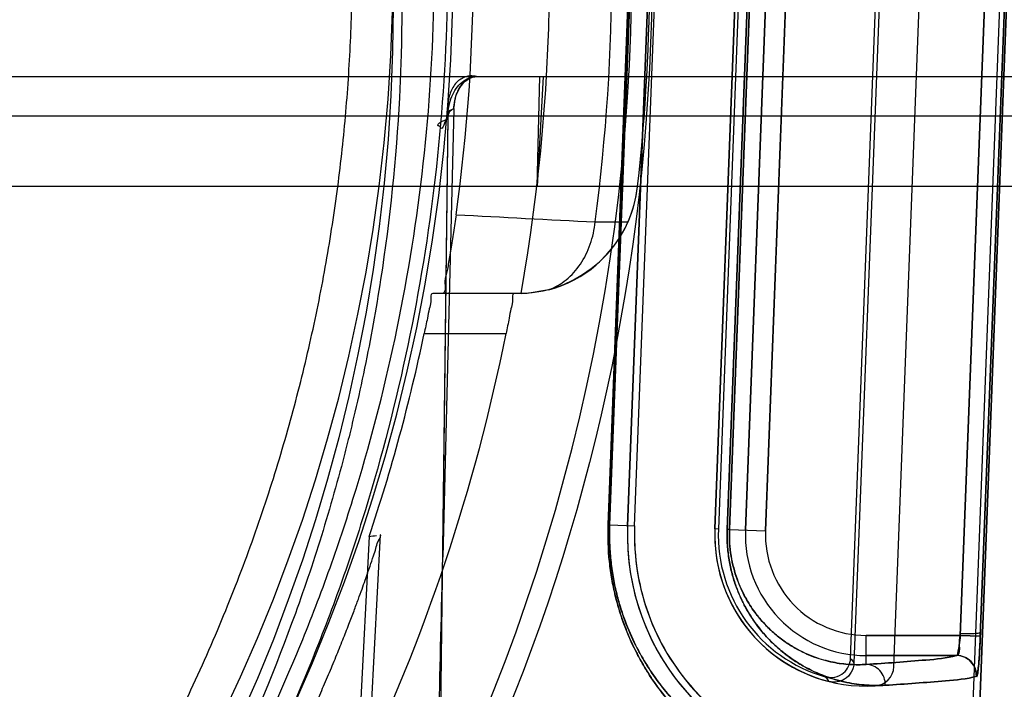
# Model space of a CAD drawing. Header units: millimetres. Extents: x 0 to 297, y 0 to 210.
# Tile 189 of 256: x 56.635 to 56.807, y 159.485 to 159.602. Entities that reach past the tile are written whole.
import ezdxf

# ---------------------------------------------------------------- set-up
doc = ezdxf.new("R2010")
doc.units = ezdxf.units.MM
doc.header["$LTSCALE"] = 16.335
doc.layers.get('0').update_dxf_attribs({"linetype": 'CONTINUOUS'})
for name, color, linetype in [('AXES_REF', 7, 'CONTINUOUS'), ('INTFCLR_1', 7, 'CONTINUOUS'), ('INTFCLR_144815', 7, 'CONTINUOUS'), ('INTFCLR_72935', 7, 'CONTINUOUS')]:
    doc.layers.add(name, color=color, linetype=linetype)

msp = doc.modelspace()

# ---------------------------------------------------------------- linework, layer by layer
at = {"color": 7, "linetype": 'Continuous'}
for radius in [6.787079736, 6.7865, 6.743039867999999]:
    msp.add_circle((57.4637311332, 154.7114782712), radius, dxfattribs=at)
msp.add_arc((57.4637311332, 154.7114782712), 6.72, 278.2771290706, 261.7228709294, dxfattribs=at)
at = {"layer": 'AXES_REF', "color": 9, "linetype": 'Continuous'}
msp.add_circle((57.4637311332, 154.7114782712), 6.191158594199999, dxfattribs=at)
at = {"layer": 'INTFCLR_1', "color": 6, "linetype": 'Continuous'}
for p, q in [((56.8207189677, 159.9814303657), (56.7843875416, 159.0304918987)), ((56.8219516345, 159.9813643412), (56.78562183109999, 159.0304683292)), ((56.7879091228, 159.489368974), (56.7960680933, 159.7029217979)), ((56.7414412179, 159.513930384), (56.747859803, 159.681930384)), ((56.7426755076, 159.5139068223), (56.7490940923, 159.6819068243)), ((56.763083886, 159.6813723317), (56.75666530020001, 159.5133723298))]:
    msp.add_line(p, q, dxfattribs=at)
at = {"layer": 'INTFCLR_1', "color": 9, "linetype": 'Continuous'}
for p, q in [((56.8072446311, 159.6979248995), (56.79947692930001, 159.4948037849)), ((56.810738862, 159.6977912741), (56.8029710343, 159.4946701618)), ((56.738068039, 159.5140734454), (56.7444617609, 159.682074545)), ((56.74470380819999, 159.6820745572), (56.7383140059, 159.5140734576)), ((56.7588238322, 159.5132749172), (56.76522024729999, 159.6812759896)), ((56.76560495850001, 159.68127601), (56.7592144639, 159.5132749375)), ((56.7620037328, 159.5131683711), (56.7684223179, 159.6811683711)), ((56.7655006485, 159.5130347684), (56.77191923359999, 159.6810347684)), ((56.7383140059, 159.5140734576), (56.738068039, 159.5140734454)), ((56.7383140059, 159.5140734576), (56.7426755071, 159.5139068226)), ((56.7592144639, 159.5132749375), (56.7588238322, 159.5132749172)), ((56.7592144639, 159.5132749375), (56.7655006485, 159.5130347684)), ((56.78304840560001, 159.4897461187), (56.78304840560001, 159.4948037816)), ((56.78304840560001, 159.4948037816), (56.7994769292, 159.4948037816)), ((56.79947692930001, 159.4948037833), (56.8029710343, 159.4946701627)), ((56.7988487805, 159.4913043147), (56.78304840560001, 159.4913043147))]:
    msp.add_line(p, q, dxfattribs=at)
msp.add_circle((56.3995354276, 159.6044782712), 0.301, dxfattribs=at)
at = {"layer": 'INTFCLR_1', "color": 6, "linetype": 'Continuous'}
for centre, radius, start, end in [((56.78304840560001, 159.5123643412), 0.0416366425, 177.8120294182, 265.0197515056), ((56.78304840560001, 159.5123643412), 0.0404023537, 177.8120298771, 265.0197518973), ((56.78304840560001, 159.5123643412), 0.0264023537, 177.8120296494, 273.4125651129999), ((56.7844116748, 159.489502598), 0.0035, 273.4125647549, 357.8120301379)]:
    msp.add_arc(centre, radius, start, end, dxfattribs=at)
at = {"layer": 'INTFCLR_1', "color": 9, "linetype": 'Continuous'}
for centre, radius, start, end in [((56.78304840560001, 159.5123643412), 0.0210600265, 177.8120294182, 269.9999999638), ((56.783048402, 159.5123643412), 0.017560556, 177.8120290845, 269.9999999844)]:
    msp.add_arc(centre, radius, start, end, dxfattribs=at)
at = {"layer": 'INTFCLR_1', "color": 7, "linetype": 'Continuous'}
msp.add_arc((56.79884091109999, 159.4878034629), 0.0035010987, 357.8355308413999, 89.8712071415, dxfattribs=at)
at = {"layer": 'INTFCLR_1', "color": 9, "linetype": 'Continuous'}
for points, knots in [([(56.26891386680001, 159.8825879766), (56.2711695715, 159.8836862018), (56.2757251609, 159.8858339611), (56.28496657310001, 159.8899096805), (56.3015020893, 159.8964643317), (56.3210397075, 159.9025267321), (56.3385529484, 159.9065101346), (56.34747135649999, 159.9081753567), (56.35262358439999, 159.9090327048), (56.3655241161, 159.9110049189), (56.3876195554, 159.9130557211), (56.4137271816, 159.9127265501), (56.4306055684, 159.9111792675), (56.4383982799, 159.9102051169), (56.4435874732, 159.9094865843), (56.4576360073, 159.9072574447), (56.4801721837, 159.9021617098), (56.501984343, 159.8948066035), (56.51488745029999, 159.8895217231), (56.5195289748, 159.8875169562), (56.5263988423, 159.8844460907), (56.54085227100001, 159.8774347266), (56.56202665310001, 159.865155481), (56.5817528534, 159.8510070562), (56.5937819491, 159.8410049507), (56.5991781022, 159.8362410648), (56.6027315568, 159.8330283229), (56.6122494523, 159.8241119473), (56.62688057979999, 159.808708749), (56.6443745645, 159.7865105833), (56.6572098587, 159.7667399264), (56.6652579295, 159.7522501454), (56.669614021, 159.7437233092), (56.6759127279, 159.7306508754), (56.6843006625, 159.7102716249), (56.691507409, 159.6866397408), (56.695121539, 159.6707822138), (56.6965946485, 159.663267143), (56.6975272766, 159.6581762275), (56.6998479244, 159.6440260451), (56.70168370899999, 159.6257333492), (56.70213722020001, 159.6073036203), (56.7020108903, 159.5979788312), (56.7018349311, 159.5926154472), (56.7012279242, 159.579327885), (56.69945737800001, 159.5621765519), (56.6961693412, 159.5439880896), (56.69419881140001, 159.5350293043), (56.6929794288, 159.5299435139), (56.6910722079, 159.5224066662), (56.68789549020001, 159.5113124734), (56.6813958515, 159.4922117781), (56.6736168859, 159.4738240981), (56.665741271, 159.4583965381), (56.6609679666, 159.4498160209), (56.6535938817, 159.4372702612), (56.64151707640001, 159.4192350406), (56.6232698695, 159.3968422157), (56.6080717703, 159.3814103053), (56.5973169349, 159.3717137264), (56.5899459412, 159.3653811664), (56.5766099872, 159.3547330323), (56.5563109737, 159.3408041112), (56.5390027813, 159.3312762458), (56.5300599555, 159.3269177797)], [0, 0, 0, 0, 0.0078493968, 0.0157556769, 0.0315973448, 0.06348082, 0.0796255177, 0.0877696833, 0.09186257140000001, 0.09596636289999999, 0.128600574, 0.1611442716, 0.177500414, 0.1816059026, 0.1857145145, 0.1938901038, 0.2261064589, 0.2578609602, 0.2657731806, 0.2697286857, 0.2736790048, 0.2893160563, 0.3199691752, 0.350131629, 0.3651446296, 0.3688979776, 0.3726519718, 0.3801321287, 0.4097003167, 0.4390100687, 0.4684423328, 0.4833358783, 0.4908515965, 0.498396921, 0.52873346, 0.5596898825, 0.5755734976, 0.5795998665, 0.5836492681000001, 0.5917658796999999, 0.6244614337, 0.6410489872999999, 0.6494251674, 0.6536350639, 0.6578378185, 0.6910418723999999, 0.7074624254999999, 0.7156483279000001, 0.7197377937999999, 0.7238248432, 0.7399718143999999, 0.7558251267, 0.7869322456, 0.802323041, 0.8100025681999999, 0.8176490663, 0.8478512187, 0.8777971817, 0.9079026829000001, 0.9155006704, 0.9231007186, 0.93830313, 0.9688745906, 1, 1, 1, 1]), ([(56.781350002, 159.4687123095), (56.7813462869, 159.4686145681), (56.7810011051, 159.4684290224), (56.7799605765, 159.4682591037), (56.7782286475, 159.4682058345), (56.7760273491, 159.4683527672), (56.7737119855, 159.4686616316), (56.7709811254, 159.4692256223), (56.7684563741, 159.4699551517), (56.7662407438, 159.4707480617), (56.7637288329, 159.4717784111), (56.7603481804, 159.4734702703), (56.7560796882, 159.4762206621), (56.7524467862, 159.4792574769), (56.7494842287, 159.4823051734), (56.7471716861, 159.4850857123), (56.74532513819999, 159.487731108), (56.743893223, 159.4901114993), (56.74243484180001, 159.4928284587), (56.7411250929, 159.4958145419), (56.7401645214, 159.4986201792), (56.7396530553, 159.5003655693), (56.7391716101, 159.5022212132), (56.73877083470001, 159.5041447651), (56.7384588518, 159.5061311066), (56.7380750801, 159.5092729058), (56.7379868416, 159.5119398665), (56.7380680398, 159.5140734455)], [0, 0, 0, 0, 0.00415512, 0.0132579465, 0.04812376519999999, 0.0748320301, 0.1077088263, 0.1470290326, 0.1932704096, 0.2191881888, 0.2469717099, 0.3085690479, 0.3794799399, 0.4622323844, 0.50906378, 0.5598962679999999, 0.6156970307, 0.6459197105, 0.6778621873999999, 0.7466490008, 0.7841161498, 0.8037783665, 0.8238994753, 0.8655447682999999, 0.8871774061, 0.9092985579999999, 1, 1, 1, 1]), ([(56.7794338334, 159.4708848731), (56.7794304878, 159.4707895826), (56.779109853, 159.4706004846), (56.7781125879, 159.4704251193), (56.77647465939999, 159.4703611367), (56.7743833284, 159.470489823), (56.7721864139, 159.4707743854), (56.7695937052, 159.4713025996), (56.7671965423, 159.4719908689), (56.7650924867, 159.4727413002), (56.76270614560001, 159.4737183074), (56.7594936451, 159.4753258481), (56.7554369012, 159.4779435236), (56.7519842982, 159.4808367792), (56.7491683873, 159.4837421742), (56.7469696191, 159.4863945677), (56.745214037, 159.488918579), (56.74385256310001, 159.4911902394), (56.7424655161, 159.4937841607), (56.7412200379, 159.4966352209), (56.7401607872, 159.4997419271), (56.7394523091, 159.5023201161), (56.7389815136, 159.5045899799), (56.7386849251, 159.5064871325), (56.7383201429, 159.5094881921), (56.7382365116, 159.5120355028), (56.7383140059, 159.5140734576)], [0, 0, 0, 0, 0.0042537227, 0.0133612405, 0.0481252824, 0.074728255, 0.1074771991, 0.1466529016, 0.1927396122, 0.2185789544, 0.2462853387, 0.3077384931, 0.378532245, 0.4612166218, 0.5080424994, 0.5588951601, 0.6147480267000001, 0.6450112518, 0.6770053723, 0.7459312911, 0.7834881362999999, 0.823370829, 0.8651333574, 0.8868295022, 0.9090170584, 1, 1, 1, 1]), ([(56.7864017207, 159.4861130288), (56.7853271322, 159.4860504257), (56.7830760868, 159.4860618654), (56.7795719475, 159.4865410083), (56.77582146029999, 159.4876092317), (56.7726160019, 159.4890946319), (56.7699884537, 159.4907488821), (56.767915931, 159.4923476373), (56.7662274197, 159.4939554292), (56.7648998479, 159.4954492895), (56.7635265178, 159.4971948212), (56.76225254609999, 159.4991873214), (56.761120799, 159.5014438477), (56.7603209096, 159.5034032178), (56.7596354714, 159.5055907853), (56.7591163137, 159.507991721), (56.7588678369, 159.5101229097), (56.7587956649, 159.5119019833), (56.7588062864, 159.5128140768), (56.7588238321, 159.5132749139)], [0, 0, 0, 0, 0.0741728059, 0.1546391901, 0.2429874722, 0.3419342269, 0.3968766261, 0.456690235, 0.5220016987, 0.5571975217, 0.5943320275, 0.6749731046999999, 0.7195822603, 0.7681603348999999, 0.8206401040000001, 0.8773496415, 0.9371819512, 0.9682218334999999, 1, 1, 1, 1]), ([(56.78304840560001, 159.4897461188), (56.7821254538, 159.4896834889), (56.7801896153, 159.4896767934), (56.7771714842, 159.4900693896), (56.7739351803, 159.4909753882), (56.7711660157, 159.492250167), (56.768893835, 159.4936766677), (56.7670992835, 159.4950597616), (56.7652979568, 159.4967759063), (56.7635336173, 159.4988921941), (56.7621901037, 159.5009991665), (56.7612081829, 159.5029629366), (56.7605138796, 159.5046694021), (56.7599188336, 159.5065758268), (56.7593009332, 159.5094431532), (56.7591555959, 159.5117263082), (56.7592144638, 159.5132749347)], [0, 0, 0, 0, 0.0735932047, 0.1535160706, 0.2413891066, 0.3399767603, 0.3948063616, 0.4545689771, 0.5199102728, 0.5923421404, 0.6732489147, 0.7180521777, 0.7668746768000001, 0.8196513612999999, 0.8767118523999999, 1, 1, 1, 1]), ([(56.78304840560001, 159.4897461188), (56.78653084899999, 159.489950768), (56.791787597, 159.4903792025), (56.797110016, 159.490812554), (56.7988487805, 159.4913043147)], [0, 0, 0, 0, 0.6587678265, 1, 1, 1, 1]), ([(56.7864017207, 159.4861130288), (56.7864306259, 159.4870199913), (56.78577768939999, 159.4889129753), (56.7839290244, 159.4897415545), (56.78304840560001, 159.4897461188)], [0, 0, 0, 0, 0.5074920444, 1, 1, 1, 1]), ([(56.8023397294, 159.4876712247), (56.8005850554, 159.4871792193), (56.7952171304, 159.4867462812), (56.7899144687, 159.4863176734), (56.7864017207, 159.4861130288)], [0, 0, 0, 0, 0.3411963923, 1, 1, 1, 1])]:
    msp.add_open_spline(points, degree=3, knots=knots, dxfattribs=at)
at = {"layer": 'INTFCLR_1', "color": 7, "linetype": 'Continuous'}
for points, knots in [([(56.7994769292, 159.4948037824), (56.799459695, 159.4945784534), (56.7993869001, 159.493696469), (56.7992250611, 159.4924588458), (56.7990769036, 159.4917137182), (56.7988929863, 159.4912248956), (56.7988064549, 159.4912821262)], [0, 0, 0, 0, 0.1868010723, 0.7451097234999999, 0.9142443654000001, 1, 1, 1, 1]), ([(56.7994769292, 159.4948037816), (56.7994328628, 159.4942367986), (56.799167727, 159.4932775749), (56.7994626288, 159.4913897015), (56.7988487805, 159.4913043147)], [0, 0, 0, 0, 0.4785158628, 1, 1, 1, 1]), ([(56.8022970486, 159.4876268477), (56.80242818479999, 159.4874549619), (56.8025893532, 159.4889275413), (56.8027118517, 159.4897862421), (56.8028648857, 159.4922321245), (56.8029371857, 159.4937850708), (56.8029710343, 159.4946701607)], [0, 0, 0, 0, 0.09135910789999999, 0.3072878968, 0.6257122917, 1, 1, 1, 1]), ([(56.8029710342, 159.4946701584), (56.80294627, 159.494022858), (56.8028926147, 159.4927778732), (56.8027866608, 159.4910336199), (56.8026751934, 159.4893375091), (56.8024998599, 159.4882521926), (56.8023397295, 159.4876712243)], [0, 0, 0, 0, 0.2761379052, 0.5311304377, 0.7451301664, 1, 1, 1, 1]), ([(56.8022970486, 159.4876268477), (56.8023263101, 159.4883123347), (56.8020090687, 159.4895373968), (56.8006952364, 159.4909159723), (56.7994878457, 159.4912855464), (56.7988064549, 159.4912821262)], [0, 0, 0, 0, 0.3689261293, 0.6336074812, 1, 1, 1, 1])]:
    msp.add_open_spline(points, degree=3, knots=knots, dxfattribs=at)
at = {"layer": 'INTFCLR_144815', "color": 9, "linetype": 'Continuous'}
for p, q in [((55.9588002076, 159.5922982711), (56.8402706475, 159.5922982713)), ((55.96579914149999, 159.585420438), (56.8332717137, 159.5854204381)), ((56.7101173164, 159.5854204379), (56.7052546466, 159.1914782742)), ((56.7092184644, 159.5084578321), (56.7101672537, 159.5853227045)), ((56.7431893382, 159.5730767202), (56.7431944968, 159.5731229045)), ((56.73577845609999, 159.5669394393), (56.7415487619, 159.5669655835)), ((56.7239541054, 159.5544634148), (56.7074688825, 159.5544634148)), ((56.7059653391, 159.5474634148), (56.7202542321, 159.5474634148)), ((56.6982751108, 159.5123685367), (56.69673619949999, 159.482322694))]:
    msp.add_line(p, q, dxfattribs=at)
at = {"layer": 'INTFCLR_144815', "color": 6, "linetype": 'Continuous'}
for p, q in [((56.7256737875, 159.5731339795), (56.7261470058, 159.5922982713)), ((56.7267325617, 159.5922982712), (56.7256737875, 159.5731339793)), ((56.7111504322, 159.5866982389), (56.7092184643, 159.5084578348)), ((56.7111504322, 159.5866982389), (56.7111617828, 159.5869695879)), ((56.8607647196, 159.5731339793), (55.9383061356, 159.5731339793)), ((56.7277246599, 159.5551005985), (56.7239541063, 159.5544634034)), ((56.69636738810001, 159.5120399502), (56.6941951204, 159.4695835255))]:
    msp.add_line(p, q, dxfattribs=at)
at = {"layer": 'INTFCLR_144815', "color": 7, "linetype": 'Continuous'}
msp.add_line((56.7101672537, 159.5853227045), (56.7089008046, 159.5853611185), dxfattribs=at)
at = {"layer": 'INTFCLR_144815', "color": 9, "linetype": 'Continuous'}
msp.add_circle((56.3995354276, 159.6114782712), 0.3461683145, dxfattribs=at)
at = {"layer": 'INTFCLR_144815', "color": 6, "linetype": 'Continuous'}
for centre, radius, start, end in [((56.3995354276, 159.6114782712), 0.3283354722, 350.0000000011, 9.9999999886), ((56.3995354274, 159.6114782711), 0.3150000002, 352.1026397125, 7.897360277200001), ((56.3995354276, 159.6114782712), 0.3457928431, 353.6277518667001, 6.372248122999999), ((56.3995354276, 159.6114782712), 0.3115, 180.0510065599, 359.9489934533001), ((56.3995354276, 159.6114782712), 0.301, 180, 359.9999999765), ((56.7223299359, 159.5754498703), 0.0209938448, 271.5088958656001, 353.6351355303), ((56.7222771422, 159.5754152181), 0.0210425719, 336.324625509, 353.619179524), ((56.7223158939, 159.575387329), 0.0209956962, 284.9287043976, 336.3518619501), ((56.3995354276, 159.6114782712), 0.3270450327, 334.2866429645, 348.7122120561), ((56.39953543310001, 159.6114782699), 0.3130450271, 341.4792173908, 348.200302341), ((56.6535215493, 159.7657072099), 0.2572603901, 279.5872170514, 279.8744144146)]:
    msp.add_arc(centre, radius, start, end, dxfattribs=at)
at = {"layer": 'INTFCLR_144815', "color": 9, "linetype": 'Continuous'}
for centre, radius, start, end in [((56.3995354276, 159.6114782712), 0.3391800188, 352.4544928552, 7.5455071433), ((56.3995354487, 159.6114172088), 0.3426683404, 179.9897900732, 0.0102098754), ((56.9906062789, 164.708071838), 5.1474441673, 266.8923007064, 267.1623723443)]:
    msp.add_arc(centre, radius, start, end, dxfattribs=at)
at = {"layer": 'INTFCLR_144815', "color": 6, "linetype": 'Continuous'}
for points, knots in [([(56.3995354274, 159.3158319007), (56.4018830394, 159.3158319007), (56.4065797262, 159.3158884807), (56.4136236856, 159.3161432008), (56.4206670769, 159.3165681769), (56.4277095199, 159.317164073), (56.43475054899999, 159.3179318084), (56.4417896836, 159.3188725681), (56.44882617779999, 159.3199877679), (56.4558593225, 159.3212790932), (56.46288800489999, 159.3227484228), (56.4699111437, 159.3243979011), (56.4769271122, 159.3262298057), (56.4839343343, 159.3282466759), (56.4909305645, 159.3304511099), (56.497913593, 159.3328459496), (56.5048804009, 159.3354339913), (56.51182797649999, 159.3382182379), (56.5187523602, 159.3412015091), (56.5256495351, 159.3443867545), (56.5325144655, 159.3477765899), (56.5393419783, 159.3513736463), (56.54612590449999, 159.3551800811), (56.55285962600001, 159.3591977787), (56.5595356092, 159.3634279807), (56.5661456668, 159.3678713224), (56.5726807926, 159.3725275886), (56.5791311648, 159.3773955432), (56.5854862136, 159.3824727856), (56.5917346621, 159.3877555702), (56.5978646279, 159.3932386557), (56.6038637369, 159.3989151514), (56.6097192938, 159.4047764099), (56.6154185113, 159.4108119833), (56.6209488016, 159.4170096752), (56.6262980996, 159.4233556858), (56.631455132, 159.4298347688), (56.6364097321, 159.4364305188), (56.6411531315, 159.4431257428), (56.64567821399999, 159.4499029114), (56.6499797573, 159.4567447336), (56.65405416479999, 159.4636340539), (56.6578993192, 159.470553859), (56.6615144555, 159.4774872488), (56.6649011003, 159.4844196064), (56.6680630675, 159.4913396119), (56.67100614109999, 159.4982398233), (56.6737369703, 159.5051152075), (56.6762625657, 159.5119625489), (56.6785899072, 159.518779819), (56.6807257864, 159.5255659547), (56.68267664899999, 159.5323205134), (56.6844485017, 159.5390433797), (56.68604687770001, 159.5457345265), (56.6874769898, 159.5523945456), (56.6887437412, 159.5590249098), (56.68985174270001, 159.5656284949), (56.6908051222, 159.5722090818), (56.6916074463, 159.578771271), (56.6922616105, 159.585319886), (56.6927698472, 159.5918600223), (56.6931337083, 159.5983969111), (56.6933540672, 159.6049359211), (56.6934053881, 159.6092970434), (56.6934071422, 159.6114782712)], [0, 0, 0, 0, 0.0152115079, 0.0304312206, 0.0456674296, 0.060928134, 0.076221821, 0.0915561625, 0.1069396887, 0.1223797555, 0.1378850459, 0.1534623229, 0.169120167, 0.1848647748, 0.2007045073, 0.2166448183, 0.2326936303, 0.2488553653, 0.2651371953, 0.2815421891, 0.2980761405, 0.3147407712, 0.3315399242, 0.3484738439, 0.3655424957, 0.3827441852, 0.4000751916, 0.4175297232, 0.4350996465, 0.4527744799, 0.4705409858, 0.4883832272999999, 0.5062825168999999, 0.524217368, 0.5421640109, 0.5600969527, 0.5779894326, 0.5958136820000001, 0.6135422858, 0.6311489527, 0.6486090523, 0.6659016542, 0.6830048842, 0.6998975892, 0.7165613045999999, 0.7329915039, 0.7491899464, 0.7651635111, 0.7809214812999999, 0.7964748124, 0.8118350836, 0.8270148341, 0.8420260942, 0.856879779, 0.8715864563, 0.8861599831, 0.9006149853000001, 0.9149693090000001, 0.9292409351, 0.9434482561, 0.9576092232, 0.9717425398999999, 0.9858665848, 1, 1, 1, 1]), ([(56.7111617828, 159.5869695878), (56.7111919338, 159.5874806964), (56.7113484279, 159.5884820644), (56.7118611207, 159.5898654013), (56.7126205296, 159.591021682), (56.7136955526, 159.5919803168), (56.7146726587, 159.5922982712), (56.7152233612, 159.5922982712)], [0, 0, 0, 0, 0.2105801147, 0.4137255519, 0.6025794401, 0.7735007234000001, 1, 1, 1, 1]), ([(56.7151169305, 159.5922982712), (56.7143331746, 159.5922982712), (56.7128807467, 159.5916024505), (56.7118816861, 159.5900620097), (56.7113241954, 159.58853454), (56.7111825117, 159.5875728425), (56.7111617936, 159.5869696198)], [0, 0, 0, 0, 0.3257620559, 0.6011272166, 0.7491273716, 1, 1, 1, 1]), ([(56.7115479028, 159.5681976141), (56.7114760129, 159.5676793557), (56.71132959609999, 159.5666498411), (56.71110169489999, 159.5651239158), (56.71086984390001, 159.5636392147), (56.71063646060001, 159.5622169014), (56.7104101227, 159.5608686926), (56.71017898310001, 159.5596318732), (56.7099521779, 159.5581455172), (56.7093718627, 159.5567655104), (56.7098001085, 159.5544634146), (56.709087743, 159.5544634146)], [0, 0, 0, 0, 0.1124450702, 0.2234727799, 0.3315876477, 0.4353262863, 0.5334334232, 0.6246781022, 0.70805536, 0.8469059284, 1, 1, 1, 1]), ([(56.7074688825, 159.5544634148), (56.7069801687, 159.5544634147), (56.7072792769, 159.5528956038), (56.706788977, 159.5517145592), (56.7064756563, 159.5497607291), (56.70615359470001, 159.5483645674), (56.7059653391, 159.5474634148)], [0, 0, 0, 0, 0.2047626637, 0.3881374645, 0.6142817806, 1, 1, 1, 1]), ([(56.7216964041, 159.5544634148), (56.7212079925, 159.5544634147), (56.7215192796, 159.5528938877), (56.7210393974, 159.5517124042), (56.720743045, 159.5497592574), (56.7204339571, 159.5483638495), (56.7202542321, 159.5474634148)], [0, 0, 0, 0, 0.2049972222, 0.3884792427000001, 0.6146127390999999, 1, 1, 1, 1]), ([(56.6822171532, 159.4724961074), (56.6826919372, 159.4734617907), (56.6836506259, 159.4754387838), (56.6850784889, 159.4784681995), (56.686508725, 159.4815946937), (56.6879169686, 159.484770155), (56.6892772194, 159.4879364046), (56.6905629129, 159.4910262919), (56.6917431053, 159.4939533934), (56.6927889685, 159.4966264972), (56.69368843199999, 159.4989896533), (56.6944500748, 159.5010404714), (56.6950947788, 159.5028155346), (56.6956424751, 159.5043522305), (56.6961051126, 159.5056779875), (56.6966004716, 159.5071042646), (56.6970434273, 159.5084866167), (56.6976202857, 159.510030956), (56.6976939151, 159.5109582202), (56.69866482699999, 159.5124353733), (56.6982751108, 159.5123685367)], [0, 0, 0, 0, 0.0750273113, 0.1531887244, 0.2334989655, 0.3147342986, 0.3953787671, 0.4737617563, 0.548069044, 0.6154231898, 0.6738902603, 0.724364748, 0.7679464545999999, 0.8055776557, 0.8380579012, 0.8659964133, 0.9102955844, 0.9421025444, 0.9724313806, 1, 1, 1, 1]), ([(56.7048814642, 159.1914782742), (56.7048470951, 159.1918427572), (56.7047886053, 159.1926136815), (56.7047184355, 159.1938344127), (56.7046574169, 159.1951844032), (56.7046032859, 159.1966702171), (56.70455489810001, 159.1982997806), (56.7045115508, 159.200082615), (56.7044728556, 159.2020297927), (56.7044386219, 159.204153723), (56.704408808, 159.2064679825), (56.704383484, 159.2089874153), (56.7043628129, 159.2117282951), (56.7043470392, 159.2147083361), (56.7043364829, 159.2179468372), (56.7043315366, 159.2214650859), (56.7043326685, 159.2252866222), (56.7043404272, 159.2294374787), (56.7043554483, 159.233946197), (56.7043784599, 159.2388439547), (56.7044102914, 159.2441648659), (56.7044518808, 159.2499460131), (56.7045042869, 159.2562278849), (56.7045687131, 159.2630559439), (56.7046465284, 159.2704807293), (56.7047392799, 159.2785574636), (56.70484869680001, 159.2873452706), (56.7049767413, 159.2969100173), (56.7051256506, 159.3073252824), (56.7052979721, 159.3186725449), (56.7054966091, 159.3310420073), (56.7057248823, 159.3445337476), (56.7059866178, 159.359259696), (56.7062862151, 159.3753437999), (56.7066287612, 159.3929237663), (56.70702016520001, 159.4121525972), (56.707467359, 159.4332016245), (56.7079786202, 159.4562664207), (56.7085640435, 159.4815747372), (56.70899034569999, 159.4992195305), (56.7092184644, 159.5084578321)], [0, 0, 0, 0, 0.0034642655, 0.007314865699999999, 0.0115701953, 0.016251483, 0.0213837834, 0.0269968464, 0.0331267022, 0.0398127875, 0.04709737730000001, 0.055027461, 0.0636544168, 0.0730340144, 0.0832268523, 0.09429928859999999, 0.1063259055, 0.1193886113, 0.13357735, 0.148990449, 0.1657347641, 0.1839280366, 0.2036966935, 0.2251798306, 0.2485422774, 0.2739585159, 0.3016119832, 0.331704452, 0.3644742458, 0.4001778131, 0.4390917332, 0.4815369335, 0.5278633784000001, 0.5784598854, 0.6337611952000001, 0.6942476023, 0.7604528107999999, 0.8329852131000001, 0.9125547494, 1, 1, 1, 1])]:
    msp.add_open_spline(points, degree=3, knots=knots, dxfattribs=at)
at = {"layer": 'INTFCLR_144815', "color": 9, "linetype": 'Continuous'}
for points, knots in [([(56.4229773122, 159.3022514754), (56.4327612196, 159.3030018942), (56.4521802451, 159.3054332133), (56.47364969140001, 159.310239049), (56.4876659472, 159.3142639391), (56.4969006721, 159.3171547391), (56.5126705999, 159.3227117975), (56.534379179, 159.3321113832), (56.5590616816, 159.3456101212), (56.57648707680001, 159.35731121), (56.5876147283, 159.3657348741), (56.5949064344, 159.371519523), (56.6072433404, 159.3820084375), (56.6237797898, 159.3981076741), (56.6387972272, 159.415600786), (56.64846779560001, 159.4285228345), (56.6537737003, 159.436133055), (56.661512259, 159.4477828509), (56.67217113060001, 159.4659770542), (56.68217554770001, 159.4872526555), (56.68818241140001, 159.5026740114), (56.6913462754, 159.5117029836), (56.695813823, 159.5254639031), (56.70133001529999, 159.546545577), (56.7060698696, 159.5753463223), (56.70742931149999, 159.594827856), (56.7076518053, 159.6046337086)], [0, 0, 0, 0, 0.0646712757, 0.128756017, 0.144762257, 0.1607751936, 0.1925243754, 0.2549242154, 0.3164399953, 0.3776942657, 0.3930416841, 0.4084179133, 0.439031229, 0.4997315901, 0.5603068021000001, 0.5907642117, 0.6060722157, 0.6214442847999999, 0.6829352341, 0.7448362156, 0.7761705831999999, 0.791975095, 0.8078842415, 0.8715193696, 0.935356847, 1, 1, 1, 1]), ([(56.70995197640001, 159.6047225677), (56.7097253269, 159.5946944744), (56.7083487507, 159.5747743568), (56.7035621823, 159.545323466), (56.6979965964, 159.5237602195), (56.6934896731, 159.5096833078), (56.6902992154, 159.5004506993), (56.6842429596, 159.4846866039), (56.674159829, 159.4629368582), (56.6634152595, 159.4443219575), (56.6556095, 159.4324051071), (56.6502642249, 159.4246235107), (56.6405229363, 159.4114169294), (56.625396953, 159.3935355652), (56.6087320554, 159.3770668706), (56.5962959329, 159.3663380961), (56.5889504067, 159.3604209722), (56.5777450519, 159.3518149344), (56.5602033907, 159.3398532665), (56.5353421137, 159.3260504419), (56.5134714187, 159.3164373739), (56.4975840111, 159.3107531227), (56.4882827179, 159.307798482), (56.4741720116, 159.3036835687), (56.4525547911, 159.2987725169), (56.4329944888, 159.2962817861), (56.4231406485, 159.2955168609)], [0, 0, 0, 0, 0.065112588, 0.129394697, 0.1934385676, 0.2094427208, 0.2253383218, 0.256842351, 0.3190311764, 0.3807412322, 0.3961553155, 0.411501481, 0.442018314, 0.5026504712, 0.5633236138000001, 0.5938905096, 0.609235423, 0.6245466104, 0.6856021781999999, 0.7468424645, 0.8088893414, 0.8404348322, 0.8563390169, 0.8722339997, 0.9358427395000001, 1, 1, 1, 1]), ([(56.7277246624, 159.5551006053), (56.7288108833, 159.5555111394), (56.7309079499, 159.5567499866), (56.7333901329, 159.5595260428), (56.7351095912, 159.5630153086), (56.7356581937, 159.5656111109), (56.73577845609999, 159.5669394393)], [0, 0, 0, 0, 0.2318302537, 0.4763818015, 0.7337212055, 1, 1, 1, 1])]:
    msp.add_open_spline(points, degree=3, knots=knots, dxfattribs=at)
at = {"layer": 'INTFCLR_144815', "color": 7, "linetype": 'Continuous'}
for points, knots in [([(56.7151169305, 159.5922982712), (56.71495758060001, 159.5923377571), (56.7143332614, 159.5924523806), (56.7130353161, 159.5923405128), (56.7114414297, 159.5913000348), (56.710389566, 159.5894074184), (56.7100387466, 159.5873679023), (56.7099881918, 159.5860006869), (56.7101175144, 159.5854204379)], [0, 0, 0, 0, 0.0493660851, 0.1905268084, 0.3796957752, 0.5960817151, 0.8212367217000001, 1, 1, 1, 1]), ([(56.7101177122, 159.585420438), (56.7101250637, 159.5860108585), (56.71024363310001, 159.5871676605), (56.7107266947, 159.5888002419), (56.7114902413, 159.5902279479), (56.71251257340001, 159.5913683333), (56.7137474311, 159.5921197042), (56.71467216, 159.5922982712), (56.7151169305, 159.5922982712)], [0, 0, 0, 0, 0.189628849, 0.3710021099, 0.5435881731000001, 0.7054476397, 0.8571614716, 1, 1, 1, 1]), ([(56.7101175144, 159.5854204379), (56.7100153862, 159.5854209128), (56.7098690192, 159.5850504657), (56.7096770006, 159.5846199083), (56.7095072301, 159.5840935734), (56.7093509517, 159.5836947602), (56.7092589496, 159.5834259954), (56.7089663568, 159.5830740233), (56.7088038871, 159.5834445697), (56.7086798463, 159.5836554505), (56.7084833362, 159.5836529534), (56.708300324, 159.5837665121), (56.7084009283, 159.5840372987), (56.7086540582, 159.5842328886), (56.70921854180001, 159.5845854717), (56.7097399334, 159.5847842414), (56.7101207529, 159.5849224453)], [0, 0, 0, 0, 0.0547144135, 0.1622351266, 0.2863119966, 0.3422986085, 0.3877716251, 0.4523267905, 0.5071651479, 0.5506258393, 0.5757436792, 0.6077283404, 0.6467661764, 0.7021024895, 0.7829612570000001, 1, 1, 1, 1]), ([(56.7101207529, 159.5849224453), (56.7100960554, 159.5850601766), (56.710153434, 159.5857438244), (56.7105854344, 159.5866928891), (56.7111504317, 159.5866982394)], [0, 0, 0, 0, 0.1984934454, 1, 1, 1, 1])]:
    msp.add_open_spline(points, degree=3, knots=knots, dxfattribs=at)
msp.add_open_spline([(56.7101672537, 159.5853227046), (56.7101725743, 159.5857308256), (56.7102010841, 159.5864611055), (56.7106092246, 159.5864646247)], degree=3, dxfattribs=at)
at = {"layer": 'INTFCLR_72935', "color": 6, "linetype": 'Continuous'}
for p, q in [((56.8207177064, 159.9813973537), (56.784387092, 159.0304801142)), ((56.78562183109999, 159.0304683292), (56.8219516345, 159.9813643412)), ((56.7890588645, 159.7028139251), (56.7809285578, 159.4900113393)), ((56.7803459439, 159.4908031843), (56.7884175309, 159.7020688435)), ((56.747859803, 159.681930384), (56.7414412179, 159.513930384)), ((56.7426764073, 159.513930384), (56.7490949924, 159.681930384)), ((56.75666530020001, 159.5133723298), (56.763083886, 159.6813723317)), ((56.7636963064, 159.68136064), (56.7572777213, 159.51336064))]:
    msp.add_line(p, q, dxfattribs=at)
at = {"layer": 'INTFCLR_72935', "color": 9, "linetype": 'Continuous'}
for p, q in [((56.7994769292, 159.4948037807), (56.8072446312, 159.6979249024)), ((56.8029710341, 159.4946701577), (56.8107388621, 159.6977912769)), ((56.7444617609, 159.6820745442), (56.738068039, 159.5140734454)), ((56.7383140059, 159.5140734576), (56.74470380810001, 159.6820745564)), ((56.76522024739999, 159.6812759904), (56.7588238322, 159.5132749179)), ((56.7592144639, 159.5132749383), (56.76560495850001, 159.6812760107)), ((56.7684223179, 159.6811683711), (56.7620037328, 159.5131683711)), ((56.77191923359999, 159.6810347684), (56.7655006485, 159.5130347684)), ((56.7383140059, 159.5140734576), (56.738068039, 159.5140734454)), ((56.7383140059, 159.5140734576), (56.7426755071, 159.5139068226)), ((56.7572772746, 159.5133489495), (56.7566653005, 159.5133723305)), ((56.7592144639, 159.5132749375), (56.7588238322, 159.5132749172)), ((56.7592144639, 159.5132749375), (56.7655006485, 159.5130347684)), ((56.78304840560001, 159.4897461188), (56.78304840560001, 159.4948037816)), ((56.7994769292, 159.4948037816), (56.78304840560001, 159.4948037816)), ((56.78304840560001, 159.4913043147), (56.7988487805, 159.4913043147))]:
    msp.add_line(p, q, dxfattribs=at)
at = {"layer": 'INTFCLR_72935', "color": 7, "linetype": 'Continuous'}
msp.add_line((56.8029710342, 159.4946701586), (56.7994769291, 159.4948037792), dxfattribs=at)
at = {"layer": 'INTFCLR_72935', "color": 9, "linetype": 'Continuous'}
for centre, radius, start, end in [((56.7815188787, 159.5124306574), 0.043236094, 177.8224634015, 180.087881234), ((56.7822039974, 159.5124018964), 0.0230061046, 177.8252037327, 180.0936428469), ((56.78304840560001, 159.5123643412), 0.0210600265, 177.8120294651, 270.0000000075), ((56.78304840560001, 159.5123643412), 0.0175605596, 177.8120295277, 270.0000000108), ((56.8271887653, 159.5246584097), 0.05779642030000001, 215.8571811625, 216.8317627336), ((56.8276276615, 159.5307098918), 0.06734936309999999, 219.8138116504, 220.7312486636)]:
    msp.add_arc(centre, radius, start, end, dxfattribs=at)
at = {"layer": 'INTFCLR_72935', "color": 6, "linetype": 'Continuous'}
for radius, start, end in [(0.0416366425, 177.812029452, 267.7698936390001), (0.0404023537, 177.8120298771, 269.5192405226), (0.0264023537, 177.8120310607, 255.84486375), (0.025789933, 177.8120293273, 253.8957679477)]:
    msp.add_arc((56.78304840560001, 159.5123643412), radius, start, end, dxfattribs=at)
at = {"layer": 'INTFCLR_72935', "color": 9, "linetype": 'Continuous'}
for points, knots in [([(56.7380680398, 159.5140734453), (56.738026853, 159.5129898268), (56.73802237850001, 159.5108502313), (56.7382411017, 159.5076949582), (56.7386628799, 159.5046663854), (56.73926042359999, 159.501795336), (56.7400003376, 159.4991014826), (56.7411107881, 159.4958549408), (56.7426974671, 159.4922220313), (56.744548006, 159.4889536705), (56.7460856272, 159.4866406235), (56.7475760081, 159.4846022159), (56.7491163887, 159.4827437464), (56.7506943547, 159.4810612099), (56.75285748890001, 159.4789153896), (56.7560536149, 159.4762415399), (56.7603188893, 159.4734858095), (56.7637073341, 159.471793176), (56.7662228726, 159.4707569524), (56.7684412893, 159.4699568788), (56.7717197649, 159.4690134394), (56.7751239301, 159.4684152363), (56.7782498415, 159.4682050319), (56.7799736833, 159.4682596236), (56.78100705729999, 159.4684311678), (56.781346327, 159.4686158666), (56.78135000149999, 159.4687123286)], [0, 0, 0, 0, 0.0460662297, 0.0907982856, 0.1342557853, 0.1758610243, 0.2152907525, 0.2528513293, 0.3215499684, 0.3833468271, 0.4121382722, 0.4395037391, 0.4905908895, 0.5145470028, 0.5374739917, 0.6200114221, 0.6909733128, 0.7527442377, 0.78060872, 0.8065213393, 0.8528752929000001, 0.9255088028, 0.9522432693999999, 0.9869077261, 0.9958992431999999, 1, 1, 1, 1]), ([(56.7588238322, 159.5132749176), (56.7587894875, 159.5123728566), (56.7588137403, 159.5105945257), (56.7591120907, 159.5080190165), (56.7596272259, 159.5056239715), (56.760304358, 159.5034502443), (56.7610984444, 159.5014935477), (56.76197357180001, 159.4997390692), (56.7629062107, 159.4981642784), (56.76416368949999, 159.4963343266), (56.7658000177, 159.4943679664), (56.7678616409, 159.492394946), (56.7699241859, 159.4907940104), (56.7725502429, 159.4891295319), (56.7757649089, 159.4876292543), (56.7795355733, 159.4865474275), (56.7830602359, 159.4860621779), (56.7853237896, 159.486050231), (56.7864017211, 159.4861130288)], [0, 0, 0, 0, 0.0622044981, 0.1222938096, 0.1783781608, 0.2307697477, 0.278983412, 0.3237355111, 0.3657501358, 0.404995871, 0.4766465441, 0.541571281, 0.6012693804, 0.6562551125, 0.7555681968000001, 0.8445021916, 0.9255956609, 1, 1, 1, 1]), ([(56.73828304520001, 159.5123646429), (56.7382837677, 159.5118983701), (56.73830937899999, 159.510426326), (56.7384781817, 159.5079808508), (56.7388787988, 159.505088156), (56.73944639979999, 159.5023459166), (56.740151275, 159.4997734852), (56.7412051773, 159.4966731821), (56.7427159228, 159.4932059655), (56.74447550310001, 159.4900859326), (56.7459376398, 159.4878779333), (56.7473537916, 159.4859325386), (56.74881993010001, 159.4841609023), (56.7503189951, 159.4825549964), (56.7523755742, 159.4805104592), (56.7554119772, 159.4779622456), (56.7594668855, 159.4753408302), (56.7626847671, 159.473727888), (56.7650755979, 159.4727477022), (56.7671835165, 159.4719949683), (56.7702945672, 159.4711000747), (56.7735257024, 159.4705432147), (56.77649523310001, 159.4703604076), (56.7781253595, 159.4704261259), (56.779115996, 159.4706024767), (56.77943099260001, 159.4707907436), (56.77943429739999, 159.4708848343)], [0, 0, 0, 0, 0.0213433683, 0.0673815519, 0.1121061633, 0.154918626, 0.1954761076, 0.2341180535, 0.3047355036, 0.3682350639, 0.3978127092, 0.4259194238, 0.4783516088, 0.5029403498, 0.5264576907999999, 0.6110787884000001, 0.6837723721, 0.7470202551, 0.7755229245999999, 0.8020192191, 0.8494283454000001, 0.9236723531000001, 0.9509950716, 0.9864599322, 0.9956904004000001, 1, 1, 1, 1]), ([(56.7591979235, 159.5123642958), (56.75919869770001, 159.5118804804), (56.759240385, 159.510636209), (56.7594643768, 159.5086924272), (56.7599116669, 159.506604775), (56.7604993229, 159.5047108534), (56.7611886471, 159.5030066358), (56.7619480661, 159.5014793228), (56.76275692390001, 159.5001096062), (56.7638475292, 159.4985190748), (56.7652650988, 159.4968120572), (56.767052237, 159.4951009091), (56.7688380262, 159.4937156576), (56.7711095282, 159.492280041), (56.773886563, 159.4909923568), (56.7771404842, 159.4900746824), (56.7801763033, 159.489676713), (56.7821227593, 159.489683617), (56.78304840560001, 159.4897461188)], [0, 0, 0, 0, 0.0394330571, 0.1014001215, 0.1591971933, 0.2132012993, 0.262818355, 0.3088708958, 0.3520968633, 0.3923582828, 0.4659620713, 0.5324718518, 0.5936424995, 0.6498475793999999, 0.7512275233, 0.8418574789, 0.9243841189, 1, 1, 1, 1]), ([(56.7988487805, 159.4913043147), (56.79711000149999, 159.4908125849), (56.7917875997, 159.4903791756), (56.7865308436, 159.4899507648), (56.78304840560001, 159.4897461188)], [0, 0, 0, 0, 0.3412332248, 1, 1, 1, 1]), ([(56.8023397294, 159.4876712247), (56.80237354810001, 159.4885834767), (56.8016633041, 159.4905155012), (56.7997605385, 159.4913033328), (56.7988487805, 159.4913043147)], [0, 0, 0, 0, 0.5003069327, 1, 1, 1, 1]), ([(56.7864017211, 159.4861130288), (56.7864306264, 159.4870199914), (56.78577768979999, 159.4889129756), (56.7839290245, 159.4897415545), (56.78304840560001, 159.4897461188)], [0, 0, 0, 0, 0.507492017, 1, 1, 1, 1]), ([(56.7864017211, 159.4861130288), (56.789914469, 159.4863176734), (56.7952171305, 159.4867462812), (56.8005850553, 159.4871792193), (56.8023397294, 159.4876712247)], [0, 0, 0, 0, 0.6588035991, 1, 1, 1, 1])]:
    msp.add_open_spline(points, degree=3, knots=knots, dxfattribs=at)
at = {"layer": 'INTFCLR_72935', "color": 7, "linetype": 'Continuous'}
for points, knots in [([(56.7988487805, 159.4913043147), (56.79900872, 159.4913266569), (56.79910505, 159.4920651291), (56.7992833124, 159.4927683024), (56.7994028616, 159.4939491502), (56.7994734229, 159.4946931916), (56.7995043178, 159.4951419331)], [0, 0, 0, 0, 0.1235787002, 0.4193134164, 0.6557971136, 1, 1, 1, 1]), ([(56.7988487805, 159.4913043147), (56.7994381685, 159.4913866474), (56.7991610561, 159.493261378), (56.7994311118, 159.4942120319), (56.7994769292, 159.4948037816)], [0, 0, 0, 0, 0.5006688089, 1, 1, 1, 1]), ([(56.7995043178, 159.4951419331), (56.7997109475, 159.4951348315), (56.80028401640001, 159.4951195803), (56.8011608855, 159.495122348), (56.8020713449, 159.4951446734), (56.8026164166, 159.4952310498), (56.8029614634, 159.4952724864), (56.8029983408, 159.4953464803)], [0, 0, 0, 0, 0.1761906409, 0.4874595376, 0.7544038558, 0.9295461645, 1, 1, 1, 1]), ([(56.8029983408, 159.4953464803), (56.802983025, 159.4948955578), (56.802935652, 159.4937864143), (56.8028646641, 159.4922756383), (56.8027766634, 159.49086702), (56.802698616, 159.4898204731), (56.8026140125, 159.4889703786), (56.8025372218, 159.4882993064), (56.80244810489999, 159.487932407), (56.80239667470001, 159.4876871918), (56.8023397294, 159.4876712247)], [0, 0, 0, 0, 0.1751830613, 0.4310764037, 0.5870316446, 0.7236517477, 0.8372283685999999, 0.9223505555, 0.9770368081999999, 1, 1, 1, 1]), ([(56.8023397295, 159.4876712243), (56.8024998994, 159.4882524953), (56.8026753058, 159.4893385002), (56.8027868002, 159.4910357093), (56.80289269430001, 159.492779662), (56.8029463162, 159.4940239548), (56.8029710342, 159.4946701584)], [0, 0, 0, 0, 0.2549989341, 0.4691644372, 0.7243299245, 1, 1, 1, 1])]:
    msp.add_open_spline(points, degree=3, knots=knots, dxfattribs=at)
at = {"layer": 'INTFCLR_72935', "color": 6, "linetype": 'Continuous'}
for points, knots in [([(56.7758946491, 159.4875864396), (56.776444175, 159.4874277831), (56.7776384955, 159.4873874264), (56.7795662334, 159.4883257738), (56.78031038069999, 159.4898723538), (56.7803459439, 159.4908031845)], [0, 0, 0, 0, 0.276190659, 0.5501968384, 1, 1, 1, 1]), ([(56.7809285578, 159.4900113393), (56.7809071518, 159.4894510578), (56.7805816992, 159.488323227), (56.7791331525, 159.4867985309), (56.77747618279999, 159.4865405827), (56.7765917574, 159.48676364)], [0, 0, 0, 0, 0.275742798, 0.5514269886, 1, 1, 1, 1])]:
    msp.add_open_spline(points, degree=3, knots=knots, dxfattribs=at)

doc.saveas('drawing.dxf')
